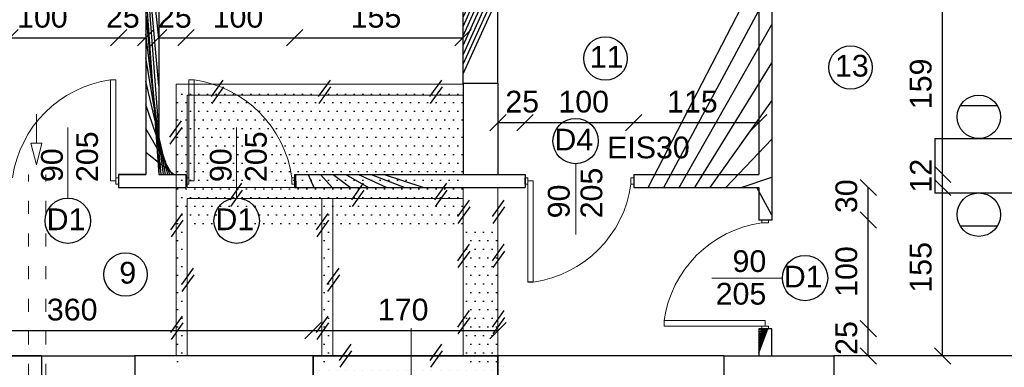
# Model space of a CAD drawing. Header units: millimetres. Extents: x 6197 to 108098, y 4257 to 29730.
# Tile 52 of 148: x 19801 to 20707, y 10919 to 11239. Entities that reach past the tile are written whole.
import ezdxf

# ---------------------------------------------------------------- set-up
doc = ezdxf.new("R2010")
doc.units = ezdxf.units.MM
doc.linetypes.add('ACAD_ISO03W100', pattern=[30, 12, -18])
doc.styles.get("Standard").update_dxf_attribs({"font": 'arial.ttf'})
doc.dimstyles.new('ISO-25', dxfattribs={"dimtxt": 2.5, "dimasz": 2.5, "dimexe": 1.25, "dimexo": 0.625, "dimtad": 1, "dimtxsty": 'Standard', "dimcen": 2.5, "dimadec": 0, "dimazin": 0, "dimtfac": 1, "dimtmove": 0, "dimatfit": 3, "dimfxl": 1, "dimarcsym": 0})
pattern_1 = [(45, (-1177844323.7111, -935728472.6591815), (-11.22532015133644, 11.22532015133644), [])]
pattern_2 = [(0, (-1177844323.7111, -935728472.6591815), (3.96875, 7.9375), [0, -7.9375])]

# ---------------------------------------------------------------- blocks, each defined once
blk = doc.blocks.new('_Oblique')
at = {"color": 0, "linetype": 'ByBlock', "lineweight": -2}
blk.add_line((-0.5, -0.5), (0.5, 0.5), dxfattribs=at)
blk = doc.blocks.new('*D846')
at = {"color": 0, "lineweight": -2, "transparency": 16777216}
blk.add_line((19792.33067422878, 11222.43508514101), (19892.3306744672, 11222.43508514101), dxfattribs=at)
at = {"layer": 'Defpoints', "color": 0, "transparency": 16777216}
for p in [(19892.3306744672, 11222.43508514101), (19792.33067422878, 11096.62654145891), (19892.3306744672, 11096.6265413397)]:
    blk.add_point(p, dxfattribs=at)
at = {"color": 0, "lineweight": -2, "transparency": 16777216, "xscale": 15, "yscale": 15, "zscale": 15, "rotation": 180}
blk.add_blockref('_Oblique', (19792.33067422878, 11222.43508514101), dxfattribs=at)
at = {"color": 0, "lineweight": -2, "transparency": 16777216, "xscale": 15, "yscale": 15, "zscale": 15}
blk.add_blockref('_Oblique', (19892.3306744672, 11222.43508514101), dxfattribs=at)
at = {"color": 0, "transparency": 16777216, "insert": (19822.22127944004, 11241.5788682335), "char_height": 20, "attachment_point": 5}
blk.add_mtext('100', dxfattribs=at)
blk = doc.blocks.new('*D847')
at = {"color": 0, "lineweight": -2, "transparency": 16777216}
blk.add_line((19892.3306744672, 11222.43508514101), (19917.33067422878, 11222.43508514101), dxfattribs=at)
at = {"layer": 'Defpoints', "color": 0, "transparency": 16777216}
for p in [(19917.33067422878, 11222.43508514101), (19892.3306744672, 11096.62654145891), (19917.33067422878, 11096.6265413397)]:
    blk.add_point(p, dxfattribs=at)
at = {"color": 0, "lineweight": -2, "transparency": 16777216, "xscale": 15, "yscale": 15, "zscale": 15, "rotation": 180}
blk.add_blockref('_Oblique', (19892.3306744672, 11222.43508514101), dxfattribs=at)
at = {"color": 0, "lineweight": -2, "transparency": 16777216, "xscale": 15, "yscale": 15, "zscale": 15}
blk.add_blockref('_Oblique', (19917.33067422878, 11222.43508514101), dxfattribs=at)
at = {"color": 0, "transparency": 16777216, "insert": (19896.2729931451, 11241.5788682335), "char_height": 20, "attachment_point": 5}
blk.add_mtext('25', dxfattribs=at)
blk = doc.blocks.new('*D848')
at = {"color": 0, "lineweight": -2, "transparency": 16777216}
blk.add_line((19929.33067422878, 11222.4350850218), (19954.33067399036, 11222.4350850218), dxfattribs=at)
at = {"layer": 'Defpoints', "color": 0, "transparency": 16777216}
for p in [(19954.33067399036, 11222.4350850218), (19929.33067422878, 11096.6265413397), (19954.33067399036, 11096.62654122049)]:
    blk.add_point(p, dxfattribs=at)
at = {"color": 0, "lineweight": -2, "transparency": 16777216, "xscale": 15, "yscale": 15, "zscale": 15, "rotation": 180}
blk.add_blockref('_Oblique', (19929.33067422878, 11222.4350850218), dxfattribs=at)
at = {"color": 0, "lineweight": -2, "transparency": 16777216, "xscale": 15, "yscale": 15, "zscale": 15}
blk.add_blockref('_Oblique', (19954.33067399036, 11222.4350850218), dxfattribs=at)
at = {"color": 0, "transparency": 16777216, "insert": (19944.12965827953, 11241.57886811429), "char_height": 20, "attachment_point": 5}
blk.add_mtext('25', dxfattribs=at)
blk = doc.blocks.new('*D849')
at = {"color": 0, "lineweight": -2, "transparency": 16777216}
blk.add_line((19954.33067399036, 11222.4350850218), (20054.33067422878, 11222.4350850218), dxfattribs=at)
at = {"layer": 'Defpoints', "color": 0, "transparency": 16777216}
for p in [(20054.33067422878, 11222.4350850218), (19954.33067399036, 11096.6265413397), (20054.33067422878, 11096.62654122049)]:
    blk.add_point(p, dxfattribs=at)
at = {"color": 0, "lineweight": -2, "transparency": 16777216, "xscale": 15, "yscale": 15, "zscale": 15, "rotation": 180}
blk.add_blockref('_Oblique', (19954.33067399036, 11222.4350850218), dxfattribs=at)
at = {"color": 0, "lineweight": -2, "transparency": 16777216, "xscale": 15, "yscale": 15, "zscale": 15}
blk.add_blockref('_Oblique', (20054.33067422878, 11222.4350850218), dxfattribs=at)
at = {"color": 0, "transparency": 16777216, "insert": (20002.20555144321, 11241.57886811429), "char_height": 20, "attachment_point": 5}
blk.add_mtext('100', dxfattribs=at)
blk = doc.blocks.new('*D850')
at = {"color": 0, "lineweight": -2, "transparency": 16777216}
blk.add_line((20054.33067422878, 11222.4350850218), (20209.33067422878, 11222.4350850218), dxfattribs=at)
at = {"layer": 'Defpoints', "color": 0, "transparency": 16777216}
for p in [(20209.33067422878, 11222.4350850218), (20054.33067422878, 11096.6265413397), (20209.33067422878, 11096.62654122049)]:
    blk.add_point(p, dxfattribs=at)
at = {"color": 0, "lineweight": -2, "transparency": 16777216, "xscale": 15, "yscale": 15, "zscale": 15, "rotation": 180}
blk.add_blockref('_Oblique', (20054.33067422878, 11222.4350850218), dxfattribs=at)
at = {"color": 0, "lineweight": -2, "transparency": 16777216, "xscale": 15, "yscale": 15, "zscale": 15}
blk.add_blockref('_Oblique', (20209.33067422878, 11222.4350850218), dxfattribs=at)
at = {"color": 0, "transparency": 16777216, "insert": (20129.20497113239, 11241.57886811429), "char_height": 20, "attachment_point": 5}
blk.add_mtext('155', dxfattribs=at)
blk = doc.blocks.new('*D851')
at = {"color": 0, "lineweight": -2, "transparency": 16777216}
blk.add_line((20241.33067399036, 11144.34333988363), (20266.33067375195, 11144.34333988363), dxfattribs=at)
at = {"layer": 'Defpoints', "color": 0, "transparency": 16777216}
for p in [(20266.33067375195, 11144.34333988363), (20241.33067399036, 11096.62654193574), (20266.33067375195, 11096.62654181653)]:
    blk.add_point(p, dxfattribs=at)
at = {"color": 0, "lineweight": -2, "transparency": 16777216, "xscale": 15, "yscale": 15, "zscale": 15, "rotation": 180}
blk.add_blockref('_Oblique', (20241.33067399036, 11144.34333988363), dxfattribs=at)
at = {"color": 0, "lineweight": -2, "transparency": 16777216, "xscale": 15, "yscale": 15, "zscale": 15}
blk.add_blockref('_Oblique', (20266.33067375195, 11144.34333988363), dxfattribs=at)
at = {"color": 0, "transparency": 16777216, "insert": (20263.71946745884, 11163.48712297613), "char_height": 20, "attachment_point": 5}
blk.add_mtext('25', dxfattribs=at)
blk = doc.blocks.new('*D852')
at = {"color": 0, "lineweight": -2, "transparency": 16777216}
blk.add_line((20266.33067375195, 11144.34333988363), (20366.33067399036, 11144.34333988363), dxfattribs=at)
at = {"layer": 'Defpoints', "color": 0, "transparency": 16777216}
for p in [(20366.33067399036, 11144.34333988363), (20266.33067375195, 11096.62654193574), (20366.33067399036, 11096.62654181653)]:
    blk.add_point(p, dxfattribs=at)
at = {"color": 0, "lineweight": -2, "transparency": 16777216, "xscale": 15, "yscale": 15, "zscale": 15, "rotation": 180}
blk.add_blockref('_Oblique', (20266.33067375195, 11144.34333988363), dxfattribs=at)
at = {"color": 0, "lineweight": -2, "transparency": 16777216, "xscale": 15, "yscale": 15, "zscale": 15}
blk.add_blockref('_Oblique', (20366.33067399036, 11144.34333988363), dxfattribs=at)
at = {"color": 0, "transparency": 16777216, "insert": (20320.30344515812, 11163.48712297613), "char_height": 20, "attachment_point": 5}
blk.add_mtext('100', dxfattribs=at)
blk = doc.blocks.new('*D853')
at = {"color": 0, "lineweight": -2, "transparency": 16777216}
blk.add_line((20366.33067399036, 11144.34333988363), (20481.33067399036, 11144.34333988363), dxfattribs=at)
at = {"layer": 'Defpoints', "color": 0, "transparency": 16777216}
for p in [(20481.33067399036, 11144.34333988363), (20366.33067399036, 11096.62654193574), (20481.33067399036, 11096.62654193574)]:
    blk.add_point(p, dxfattribs=at)
at = {"color": 0, "lineweight": -2, "transparency": 16777216, "xscale": 15, "yscale": 15, "zscale": 15, "rotation": 180}
blk.add_blockref('_Oblique', (20366.33067399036, 11144.34333988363), dxfattribs=at)
at = {"color": 0, "lineweight": -2, "transparency": 16777216, "xscale": 15, "yscale": 15, "zscale": 15}
blk.add_blockref('_Oblique', (20481.33067399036, 11144.34333988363), dxfattribs=at)
at = {"color": 0, "transparency": 16777216, "insert": (20420.30344539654, 11163.48712297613), "char_height": 20, "attachment_point": 5}
blk.add_mtext('115', dxfattribs=at)
blk = doc.blocks.new('*D859')
at = {"color": 0, "lineweight": -2, "transparency": 16777216}
blk.add_line((20650.49783545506, 11096.62654193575), (20650.49783545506, 11255.62654026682), dxfattribs=at)
at = {"layer": 'Defpoints', "color": 0, "transparency": 16777216}
for p in [(20481.3306756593, 11255.62654026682), (20650.49783545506, 11255.62654026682), (20481.33067518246, 11096.62654193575)]:
    blk.add_point(p, dxfattribs=at)
at = {"color": 0, "lineweight": -2, "transparency": 16777216, "xscale": 15, "yscale": 15, "zscale": 15}
for p, rotation in [((20650.49783545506, 11255.62654026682), 90), ((20650.49783545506, 11096.62654193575), 270)]:
    blk.add_blockref('_Oblique', p, dxfattribs=dict(at, rotation=rotation))
at = {"color": 0, "transparency": 16777216, "insert": (20630.50781708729, 11179.96346732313), "char_height": 20, "attachment_point": 5, "rotation": 90}
blk.add_mtext('159', dxfattribs=at)
blk = doc.blocks.new('*D860')
at = {"color": 0, "lineweight": -2, "transparency": 16777216}
blk.add_line((20650.49783736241, 11084.62654193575), (20650.49783736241, 11096.6265438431), dxfattribs=at)
at = {"layer": 'Defpoints', "color": 0, "transparency": 16777216}
for p in [(20481.3306756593, 11096.6265438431), (20650.49783736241, 11096.6265438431), (20481.33067494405, 11084.62654193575)]:
    blk.add_point(p, dxfattribs=at)
at = {"color": 0, "lineweight": -2, "transparency": 16777216, "xscale": 15, "yscale": 15, "zscale": 15}
for p, rotation in [((20650.49783736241, 11096.6265438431), 90), ((20650.49783736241, 11084.62654193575), 270)]:
    blk.add_blockref('_Oblique', p, dxfattribs=dict(at, rotation=rotation))
at = {"color": 0, "transparency": 16777216, "insert": (20630.50781708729, 11095.46777983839), "char_height": 20, "attachment_point": 5, "rotation": 90}
blk.add_mtext('12', dxfattribs=at)
blk = doc.blocks.new('*D861')
at = {"color": 0, "lineweight": -2, "transparency": 16777216}
blk.add_line((20650.49784117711, 10929.62654181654), (20650.49784117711, 11084.6265438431), dxfattribs=at)
at = {"layer": 'Defpoints', "color": 0, "transparency": 16777216}
for p in [(20481.33067756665, 11084.6265438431), (20650.49784117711, 11084.6265438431), (20481.33067399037, 10929.62654181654)]:
    blk.add_point(p, dxfattribs=at)
at = {"color": 0, "lineweight": -2, "transparency": 16777216, "xscale": 15, "yscale": 15, "zscale": 15}
for p, rotation in [((20650.49784117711, 11084.6265438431), 90), ((20650.49784117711, 10929.62654181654), 270)]:
    blk.add_blockref('_Oblique', p, dxfattribs=dict(at, rotation=rotation))
at = {"color": 0, "transparency": 16777216, "insert": (20630.50781899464, 11011.12223275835), "char_height": 20, "attachment_point": 5, "rotation": 90}
blk.add_mtext('155', dxfattribs=at)
blk = doc.blocks.new('*D862')
at = {"color": 0, "lineweight": -2, "transparency": 16777216}
blk.add_line((20582.0969679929, 11054.62654169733), (20582.0969679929, 11084.6265438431), dxfattribs=at)
at = {"layer": 'Defpoints', "color": 0, "transparency": 16777216}
for p in [(20412.9298024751, 11084.6265438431), (20582.0969679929, 11084.6265438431), (20481.33067399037, 11054.62654169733)]:
    blk.add_point(p, dxfattribs=at)
at = {"color": 0, "lineweight": -2, "transparency": 16777216, "xscale": 15, "yscale": 15, "zscale": 15}
for p, rotation in [((20582.0969679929, 11084.6265438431), 90), ((20582.0969679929, 11054.62654169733), 270)]:
    blk.add_blockref('_Oblique', p, dxfattribs=dict(at, rotation=rotation))
at = {"color": 0, "transparency": 16777216, "insert": (20562.10694390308, 11076.60578998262), "char_height": 20, "attachment_point": 5, "rotation": 90}
blk.add_mtext('30', dxfattribs=at)
blk = doc.blocks.new('*D863')
at = {"color": 0, "lineweight": -2, "transparency": 16777216}
blk.add_line((20582.09697037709, 10954.62654181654), (20582.09697037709, 11054.62654181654), dxfattribs=at)
at = {"layer": 'Defpoints', "color": 0, "transparency": 16777216}
for p in [(20493.33067399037, 11054.62654181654), (20582.09697037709, 11054.62654181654), (20493.33067399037, 10954.62654181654)]:
    blk.add_point(p, dxfattribs=at)
at = {"color": 0, "lineweight": -2, "transparency": 16777216, "xscale": 15, "yscale": 15, "zscale": 15}
for p, rotation in [((20582.09697037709, 11054.62654181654), 90), ((20582.09697037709, 10954.62654181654), 270)]:
    blk.add_blockref('_Oblique', p, dxfattribs=dict(at, rotation=rotation))
at = {"color": 0, "transparency": 16777216, "insert": (20562.10694390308, 11007.27627512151), "char_height": 20, "attachment_point": 5, "rotation": 90}
blk.add_mtext('100', dxfattribs=at)
blk = doc.blocks.new('*D864')
at = {"color": 0, "lineweight": -2, "transparency": 16777216}
blk.add_line((20582.09697228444, 10929.62654181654), (20582.09697228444, 10954.62654431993), dxfattribs=at)
at = {"layer": 'Defpoints', "color": 0, "transparency": 16777216}
for p in [(20493.33067399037, 10954.62654431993), (20582.09697228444, 10954.62654431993), (20493.33067399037, 10929.62654181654)]:
    blk.add_point(p, dxfattribs=at)
at = {"color": 0, "lineweight": -2, "transparency": 16777216, "xscale": 15, "yscale": 15, "zscale": 15}
for p, rotation in [((20582.09697228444, 10954.62654431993), 90), ((20582.09697228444, 10929.62654181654), 270)]:
    blk.add_blockref('_Oblique', p, dxfattribs=dict(at, rotation=rotation))
at = {"color": 0, "transparency": 16777216, "insert": (20562.10694390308, 10946.11603065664), "char_height": 20, "attachment_point": 5, "rotation": 90}
blk.add_mtext('25', dxfattribs=at)
blk = doc.blocks.new('*D921')
at = {"color": 0, "lineweight": -2, "transparency": 16777216}
blk.add_line((19711.3306744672, 10953.01191993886), (20071.33067399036, 10953.01191993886), dxfattribs=at)
at = {"layer": 'Defpoints', "color": 0, "transparency": 16777216}
for p in [(20071.33067399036, 10953.01191993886), (19711.3306744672, 10929.62654169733), (20071.33067399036, 10929.62654169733)]:
    blk.add_point(p, dxfattribs=at)
at = {"color": 0, "lineweight": -2, "transparency": 16777216, "xscale": 15, "yscale": 15, "zscale": 15, "rotation": 180}
blk.add_blockref('_Oblique', (19711.3306744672, 10953.01191993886), dxfattribs=at)
at = {"color": 0, "lineweight": -2, "transparency": 16777216, "xscale": 15, "yscale": 15, "zscale": 15}
blk.add_blockref('_Oblique', (20071.33067399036, 10953.01191993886), dxfattribs=at)
at = {"color": 0, "transparency": 16777216, "insert": (19849.6562316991, 10972.15570303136), "char_height": 20, "attachment_point": 5}
blk.add_mtext('360', dxfattribs=at)
blk = doc.blocks.new('*D922')
at = {"color": 0, "lineweight": -2, "transparency": 16777216}
blk.add_line((20071.33067399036, 10953.01191993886), (20241.33067422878, 10953.01191993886), dxfattribs=at)
at = {"layer": 'Defpoints', "color": 0, "transparency": 16777216}
for p in [(20241.33067422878, 10953.01191993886), (20071.33067399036, 10929.62654169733), (20241.33067422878, 10929.62654169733)]:
    blk.add_point(p, dxfattribs=at)
at = {"color": 0, "lineweight": -2, "transparency": 16777216, "xscale": 15, "yscale": 15, "zscale": 15, "rotation": 180}
blk.add_blockref('_Oblique', (20071.33067399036, 10953.01191993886), dxfattribs=at)
at = {"color": 0, "lineweight": -2, "transparency": 16777216, "xscale": 15, "yscale": 15, "zscale": 15}
blk.add_blockref('_Oblique', (20241.33067422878, 10953.01191993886), dxfattribs=at)
at = {"color": 0, "transparency": 16777216, "insert": (20154.20025950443, 10972.15570303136), "char_height": 20, "attachment_point": 5}
blk.add_mtext('170', dxfattribs=at)

msp = doc.modelspace()

# ---------------------------------------------------------------- hatches: boundary and pattern name
h = msp.add_hatch()
h.set_pattern_fill('ANSI31', color=256, scale=5)
h.set_pattern_definition(pattern_1)
h.paths.add_polyline_path([(19779.33067422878, 11096.6265413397), (19711.33067422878, 11096.62654145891), (19711.33067422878, 11084.62654122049), (19779.33067422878, 11084.6265413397)])
h.paths.add_polyline_path([(19789.33067399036, 11096.6265413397), (19779.33067422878, 11096.6265413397), (19779.33067422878, 11084.6265413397), (19789.33067399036, 11084.6265413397)])
h.paths.add_polyline_path([(19929.33067399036, 11447.62654181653), (19917.33067399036, 11447.62654181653), (19917.33067422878, 11096.62654157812), (19892.33067422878, 11096.6265413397), (19892.33067422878, 11084.6265413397), (19945.33067422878, 11084.6265413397), (19945.33067422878, 11096.62654169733), (19929.33067422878, 11096.62654169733)])
h = msp.add_hatch()
h.set_pattern_fill('ANSI31', color=256, scale=5)
h.set_pattern_definition(pattern_1)
h.paths.add_polyline_path([(20189.33067422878, 11084.62654217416), (20266.33067399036, 11084.62654169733), (20266.33067399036, 11096.62654181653), (20241.33067399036, 11096.62654181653), (20054.33067422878, 11096.62654169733), (20054.33067422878, 11084.62654205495)])
h.paths.add_polyline_path([(20366.33067399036, 11096.62654181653), (20366.33067399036, 11084.62654181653), (20481.33067399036, 11084.62654193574), (20481.33067399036, 11054.62654169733), (20493.33067399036, 11054.62654181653), (20493.33067375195, 11337.62654193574), (20481.33067399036, 11337.62654193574), (20481.33067399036, 11267.62654193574), (20451.33067399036, 11267.62654193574), (20451.33067399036, 11255.62654193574), (20481.33067399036, 11255.62654193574), (20481.33067399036, 11096.62654193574)])
h.paths.add_polyline_path([(20493.33067399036, 11447.62654193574), (20481.33067399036, 11447.62654193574), (20481.33067399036, 11437.62654193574), (20493.33067399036, 11437.62654193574)])
h.paths.add_polyline_path([(20493.33067399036, 10954.62654181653), (20490.33067399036, 10954.62654181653), (20490.33067399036, 10954.62654169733), (20484.33067399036, 10954.62654169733), (20481.33067422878, 10954.62654169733), (20481.33067399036, 10929.62654181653), (20493.33067399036, 10929.62654181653)])
h = msp.add_hatch()
h.set_pattern_fill('ANSI31', color=256, scale=5)
h.set_pattern_definition(pattern_1)
h.paths.add_polyline_path([(20241.33067399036, 11250.62654205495), (20209.33067399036, 11250.62654205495), (20209.33067399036, 11180.62654205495), (20241.33067399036, 11180.62654205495)])
h = msp.add_hatch()
h.set_pattern_fill('DOTS', color=256, scale=5)
h.set_pattern_definition(pattern_2)
h.paths.add_polyline_path([(19955.33067422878, 11167.12654205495), (19955.33067422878, 11169.62654193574), (19956.83067422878, 11169.62654193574), (19956.83067422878, 11179.62654217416), (19945.33067422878, 11179.62654217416), (19945.33067422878, 11167.12654205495), (19945.33067422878, 10929.65537568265), (19954.33067422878, 10929.65537568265), (19954.33067422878, 11093.62654157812), (19955.33067422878, 11093.62654157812)])
edge = h.paths.add_edge_path()
edge.add_line((20209.33067422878, 11179.62654205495), (20209.33067399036, 11179.62654205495))
edge.add_line((20209.33067399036, 11179.62654205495), (19979.38951998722, 11179.62654217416))
edge.add_arc((19947.23921733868, 11079.03508516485), 105.6043710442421, 59.07470863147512, 72.27546237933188, ccw=False)
edge.add_line((20001.51141220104, 11169.62654193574), (20209.33067422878, 11169.62654205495))
edge.add_line((20209.33067422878, 11169.62654205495), (20209.33067422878, 11179.62654205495))
edge = h.paths.add_edge_path()
edge.add_line((19979.38951998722, 11179.62654217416), (19961.83067422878, 11179.62654217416))
edge.add_line((19961.83067422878, 11179.62654217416), (19961.83067422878, 11169.62654193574))
edge.add_line((19961.83067422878, 11169.62654193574), (20001.51141220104, 11169.62654193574))
edge.add_arc((19947.23921733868, 11079.03508516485), 105.6043710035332, 59.07470863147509, 72.27546237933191)
h = msp.add_hatch()
h.set_pattern_fill('DOTS', color=256, scale=5)
h.set_pattern_definition(pattern_2)
h.paths.add_polyline_path([(20209.33067399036, 11084.62654157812), (20054.33067422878, 11084.6265413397), (19955.38719659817, 11084.62654169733), (19955.38719659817, 11074.62654193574), (20189.33067422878, 11074.62654217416), (20209.33067399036, 11074.62654205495)])
h.paths.add_polyline_path([(20089.33067422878, 11074.62654205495), (20079.33067422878, 11074.62654205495), (20079.33067422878, 10929.62654181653), (20089.33067422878, 10929.62654181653)])
h = msp.add_hatch()
h.set_pattern_fill('DOTS', color=256, scale=5)
h.set_pattern_definition(pattern_2)
h.paths.add_polyline_path([(20241.33067422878, 11084.62654169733), (20209.33067399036, 11084.62654157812), (20209.33067422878, 10929.62654193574), (20209.3306744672, 10929.62654193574), (20221.33067399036, 10929.62654169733), (20241.33067422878, 10929.62654169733)])
h = msp.add_hatch()
h.set_pattern_fill('ANSI31', color=256, scale=5)
h.set_pattern_definition(pattern_1)
h.paths.add_polyline_path([(19907.33067422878, 10929.62654217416), (19821.33067422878, 10929.62654217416), (19821.33067422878, 10904.62654229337), (19907.33067422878, 10904.62654229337)])
h.paths.add_polyline_path([(19907.33067422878, 10899.62654157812), (19907.33067399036, 10899.62654157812), (19821.33067422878, 10899.62654205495), (19821.33067422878, 10861.62654229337), (19907.33067422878, 10861.62654229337)])
h.paths.add_polyline_path([(19907.33067422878, 10904.62654181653), (19907.33067399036, 10904.62654181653), (19821.33067422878, 10904.62654229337), (19821.33067422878, 10899.62654205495), (19907.33067422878, 10899.62654205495)])
h = msp.add_hatch()
h.set_pattern_fill('DOTS', color=256, scale=5)
h.set_pattern_definition(pattern_2)
h.paths.add_polyline_path([(20071.33067399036, 10929.62654181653), (20071.33067399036, 10861.62654181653), (20241.33067399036, 10861.62654181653), (20241.33067399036, 10929.62654169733)])
h = msp.add_hatch()
h.set_pattern_fill('ANSI31', color=256, scale=5)
h.set_pattern_definition(pattern_1)
h.paths.add_polyline_path([(20550.33067399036, 10929.62654181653), (20449.33067399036, 10929.62654181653), (20449.33067399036, 10904.62654181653), (20550.33067399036, 10904.62654181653)])
h.paths.add_polyline_path([(20550.33067399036, 10904.62654181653), (20449.33067399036, 10904.62654181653), (20449.33067399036, 10899.62654157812), (20550.33067399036, 10899.62654157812)])
h.paths.add_polyline_path([(20550.33067399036, 10899.62654157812), (20449.33067399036, 10899.62654157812), (20449.33067399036, 10861.62654193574), (20550.33067399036, 10861.62654193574)])

# ---------------------------------------------------------------- linework, layer by layer
at = {"lineweight": 30}
for p, q in [((19917.33067399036, 11447.62654193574), (19917.33067422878, 11096.62654169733)), ((19929.33067399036, 11447.62654193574), (19929.33067422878, 11096.62654169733)), ((20493.33067375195, 11337.62654193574), (20493.33067399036, 11054.62654181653)), ((20481.33067399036, 11255.62654205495), (20481.33067399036, 11096.62654205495)), ((20209.33067399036, 11180.62654205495), (20209.33067399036, 11179.62654217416)), ((20209.33067399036, 11180.62654205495), (20241.33067399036, 11180.62654205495)), ((20241.33067399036, 11180.62654205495), (20241.33067399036, 11096.62654193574)), ((20209.33067422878, 11179.62654205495), (20209.33067422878, 11096.62654181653)), ((19892.3306744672, 11096.6265413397), (19917.33067422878, 11096.62654157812)), ((19892.33067422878, 11096.62654169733), (19892.33067422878, 11084.6265413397)), ((19929.33067422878, 11096.62654169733), (19954.3306744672, 11096.62654169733)), ((19954.33067422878, 11096.62654169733), (19954.33067422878, 11084.62654145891)), ((20054.33067422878, 11096.62654169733), (20266.33067375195, 11096.62654181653)), ((20054.33067422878, 11096.62654169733), (20054.33067422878, 11084.62654145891)), ((20266.33067399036, 11096.62654181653), (20266.33067399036, 11084.62654181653)), ((20366.33067399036, 11096.62654181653), (20481.33067399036, 11096.62654193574)), ((20366.33067399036, 11096.62654181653), (20366.33067399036, 11084.62654181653)), ((19892.33067422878, 11084.6265413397), (19954.33067422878, 11084.6265413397)), ((20054.33067422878, 11084.6265413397), (20266.33067399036, 11084.62654169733)), ((20366.33067399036, 11084.62654181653), (20481.33067399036, 11084.62654193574)), ((20481.33067399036, 11084.62654205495), (20481.33067399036, 11054.62654169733)), ((20493.33067399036, 11054.62654181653), (20481.33067399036, 11054.62654169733)), ((20481.33067422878, 10954.62654169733), (20481.33067399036, 10929.62654181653)), ((20493.33067399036, 10954.62654181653), (20481.33067399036, 10954.62654169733)), ((20493.33067399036, 10929.62654181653), (20493.33067399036, 10954.62654181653)), ((19821.33067422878, 10929.62654217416), (19789.33067422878, 10929.62654217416)), ((19821.33067422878, 10929.62654169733), (19821.33067422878, 10861.62654181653)), ((19821.33067422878, 10929.62654217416), (19907.33067422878, 10929.62654217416)), ((19945.33067422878, 10929.62654193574), (19907.33067399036, 10929.62654217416)), ((19907.33067422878, 10929.62654169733), (19907.33067422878, 10861.62654181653)), ((20221.33067399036, 10929.62654169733), (19945.33067422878, 10929.62654169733)), ((20071.33067399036, 10861.62654181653), (20071.33067399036, 10929.62654181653)), ((20209.3306744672, 10929.62654193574), (20089.33067399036, 10929.62654181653)), ((20449.33067399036, 10929.62654181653), (20221.33067399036, 10929.62654169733)), ((20241.33067399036, 10861.62654181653), (20241.33067399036, 10929.62654169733)), ((20449.33067399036, 10929.62654193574), (20449.33067399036, 10861.62654193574)), ((20888.33067399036, 10929.62654181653), (20550.33067399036, 10929.62654181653)), ((20550.33067399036, 10929.62654193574), (20550.33067399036, 10861.62654193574))]:
    msp.add_line(p, q, dxfattribs=at)
at = {"linetype": 'Continuous', "lineweight": 30}
for p, q in [((20209.33067399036, 11180.62654205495), (20209.33067399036, 11250.62654205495)), ((20241.33067399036, 11180.62654205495), (20241.33067399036, 11250.62654205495)), ((20449.33067399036, 10929.62654181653), (20550.33067399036, 10929.62654181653))]:
    msp.add_line(p, q, dxfattribs=at)
at = {"lineweight": 20}
for p, q in [((19889.83067422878, 11183.62654145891), (19884.83067422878, 11183.62654145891)), ((19884.83067422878, 11183.62654145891), (19884.83067422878, 11090.62654145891)), ((19889.83067422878, 11093.62654145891), (19889.83067422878, 11183.62654145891)), ((19956.83067422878, 11093.62654157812), (19956.83067422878, 11183.62654157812)), ((19956.83067422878, 11183.62654157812), (19961.83067422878, 11183.62654157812)), ((19961.83067422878, 11183.62654157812), (19961.83067422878, 11090.62654157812)), ((20209.33067422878, 11179.62654205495), (19945.33067422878, 11179.62654217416)), ((19945.33067422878, 11167.12654205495), (19945.33067422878, 11179.62654181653)), ((19945.33067422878, 10929.62654169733), (19945.33067422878, 11167.12654205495)), ((20209.33067422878, 11169.62654205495), (19955.33067422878, 11169.62654193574)), ((19955.33067422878, 11167.12654205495), (19955.33067422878, 11169.62654193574)), ((19955.33067422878, 11084.62654193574), (19955.33067422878, 11167.12654205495)), ((19816.71618968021, 11152.0383272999), (19816.71618968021, 11125.48150142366)), ((19845.67444544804, 11074.85872515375), (19845.67444544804, 11139.77023311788)), ((20000.98690300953, 11074.85872527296), (20000.98690300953, 11139.77023323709)), ((19816.71618968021, 11125.48150142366), (19811.71618968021, 11125.48150142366)), ((19816.71618968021, 11105.48150142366), (19811.71618968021, 11125.48150142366)), ((19816.71618968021, 11125.48150142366), (19821.71618968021, 11125.48150142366)), ((19816.71618968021, 11105.48150142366), (19821.71618968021, 11125.48150142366)), ((20312.98690277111, 11106.3943581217), (20312.98690277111, 11041.48285015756)), ((19889.83067422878, 11090.62654145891), (19884.83067422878, 11090.62654145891)), ((19889.83067422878, 11090.62654145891), (19889.83067422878, 11093.62654145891)), ((19889.83067422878, 11093.62654145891), (19892.33067422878, 11093.62654145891)), ((19889.83067422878, 11090.62654145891), (19889.83067422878, 11087.62654145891)), ((19956.83067422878, 11093.62654157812), (19954.33067422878, 11093.62654157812)), ((19956.83067422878, 11090.62654157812), (19956.83067422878, 11093.62654157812)), ((19956.83067422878, 11090.62654157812), (19961.83067422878, 11090.62654157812)), ((19956.83067422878, 11090.62654157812), (19956.83067422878, 11087.62654157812)), ((20051.83067422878, 11090.62654157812), (20051.83067422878, 11093.62654157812)), ((20051.83067422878, 11093.62654157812), (20054.33067422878, 11093.62654157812)), ((20051.83067422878, 11090.62654157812), (20051.83067422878, 11087.62654157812)), ((20268.83067399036, 11093.62654181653), (20266.33067399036, 11093.62654181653)), ((20268.83067399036, 11090.62654181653), (20268.83067399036, 11093.62654181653)), ((20268.83067399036, 11090.62654181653), (20273.83067399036, 11090.62654181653)), ((20268.83067399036, 11090.62654181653), (20268.83067399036, 11087.62654181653)), ((20273.83067399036, 10997.62654181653), (20273.83067399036, 11090.62654181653)), ((20363.83067399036, 11090.62654181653), (20363.83067399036, 11093.62654181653)), ((20363.83067399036, 11093.62654181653), (20366.33067399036, 11093.62654181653)), ((20363.83067399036, 11090.62654181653), (20363.83067399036, 11087.62654181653)), ((19889.83067422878, 11087.62654145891), (19892.33067422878, 11087.62654145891)), ((19956.83067422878, 11087.62654157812), (19954.33067422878, 11087.62654157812)), ((20189.33067422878, 11084.62654217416), (19955.33067422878, 11084.62654193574)), ((20051.83067422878, 11087.62654157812), (20054.33067422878, 11087.62654157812)), ((20189.33067422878, 11084.62654217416), (20054.33067422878, 11084.62654193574)), ((20109.33067422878, 11084.62654205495), (20057.33067422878, 11084.62654181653)), ((20209.33067422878, 11084.62654205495), (20189.33067422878, 11084.62654217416)), ((20268.83067399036, 11087.62654181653), (20266.33067399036, 11087.62654181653)), ((20268.83067399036, 11087.62654181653), (20268.83067399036, 10997.62654181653)), ((20363.83067399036, 11087.62654181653), (20366.33067399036, 11087.62654181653)), ((20189.33067422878, 11074.62654217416), (19955.33067422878, 11074.62654193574)), ((19955.33067422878, 10929.62654169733), (19955.33067422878, 11074.62654193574)), ((20079.33067422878, 11074.62654205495), (20057.33067422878, 11074.62654193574)), ((20079.33067422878, 10929.62654169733), (20079.33067422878, 11074.62654205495)), ((20109.33067422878, 11074.62654217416), (20089.33067422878, 11074.62654205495)), ((20089.33067422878, 10929.62654169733), (20089.33067422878, 11074.62654205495)), ((20209.33067422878, 11074.62654205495), (20189.33067422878, 11074.62654217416)), ((20484.33067422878, 11052.12654193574), (20484.33067422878, 11054.62654193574)), ((20490.33067422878, 11052.12654193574), (20490.33067422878, 11054.62654193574)), ((20487.33067422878, 11052.12654193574), (20484.33067422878, 11052.12654193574)), ((20487.33067422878, 11052.12654193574), (20490.33067422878, 11052.12654193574)), ((20503.09849053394, 11001.28277047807), (20438.1869824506, 11001.28277047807)), ((20161.40951496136, 10955.10100551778), (20161.40951496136, 10813.7484128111)), ((20394.33067399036, 10957.12654169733), (20394.33067399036, 10962.12654169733)), ((20394.33067399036, 10962.12654169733), (20487.33067399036, 10962.12654169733)), ((20484.33067399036, 10957.12654169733), (20394.33067399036, 10957.12654169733)), ((20487.33067399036, 10957.12654169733), (20484.33067399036, 10957.12654169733)), ((20484.33067399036, 10957.12654169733), (20484.33067399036, 10954.62654169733)), ((20487.33067399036, 10957.12654169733), (20487.33067399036, 10962.12654169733)), ((20487.33067399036, 10957.12654169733), (20490.33067399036, 10957.12654169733)), ((20490.33067399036, 10957.12654169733), (20490.33067399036, 10954.62654169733))]:
    msp.add_line(p, q, dxfattribs=at)
at = {"color": 1}
for p, q in [((19977.75820690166, 11168.31113084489), (19988.62575107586, 11183.45946856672)), ((20076.36008363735, 11168.31113084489), (20087.22762781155, 11183.45946856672)), ((20178.87820845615, 11168.31113084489), (20189.74575263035, 11183.45946856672)), ((19978.295025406, 11162.05237301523), (19989.16256958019, 11177.20071073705)), ((20076.89690214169, 11162.05237301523), (20087.76444631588, 11177.20071073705)), ((20179.41502696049, 11162.05237301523), (20190.28257113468, 11177.20071073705)), ((19939.36008363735, 11130.83189781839), (19950.22762781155, 11145.98023554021)), ((19939.89690214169, 11124.57313998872), (19950.76444631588, 11139.72147771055)), ((19995.0163124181, 11073.31113084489), (20005.88385659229, 11088.45946856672)), ((19995.55313092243, 11067.05237301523), (20006.42067509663, 11082.20071073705)), ((20106.92212682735, 11073.31113108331), (20117.78967100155, 11088.45946880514)), ((20107.45894533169, 11067.05237325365), (20118.32648950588, 11082.20071097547)), ((20183.36008363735, 11073.31113108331), (20194.22762781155, 11088.45946880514)), ((20183.89690214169, 11067.05237325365), (20194.76444631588, 11082.20071097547)), ((20204.38805132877, 11057.80931564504), (20215.25559550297, 11072.95765336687)), ((20236.38805156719, 11057.80931564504), (20247.25559574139, 11072.95765336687)), ((20204.92486983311, 11051.55055781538), (20215.7924140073, 11066.6988955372)), ((20236.92487007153, 11051.55055781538), (20247.79241424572, 11066.6988955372)), ((19940.38805132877, 11045.61516936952), (19951.25559550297, 11060.76350709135)), ((19940.92486983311, 11039.35641153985), (19951.7924140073, 11054.50474926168)), ((20074.38805132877, 11045.61516936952), (20085.25559550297, 11060.76350709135)), ((20074.92486983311, 11039.35641153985), (20085.7924140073, 11054.50474926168)), ((20204.38805132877, 11017.19445248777), (20215.25559550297, 11032.34279020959)), ((20204.92486983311, 11010.9356946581), (20215.7924140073, 11026.08403237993)), ((20236.38805156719, 11017.19445248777), (20247.25559574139, 11032.34279020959)), ((20236.92487007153, 11010.9356946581), (20247.79241424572, 11026.08403237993)), ((19950.38805132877, 10995.23698898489), (19961.25559550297, 11010.38532670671)), ((20084.38805132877, 10995.23698898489), (20095.25559550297, 11010.38532670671)), ((19950.92486983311, 10988.97823115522), (19961.7924140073, 11004.12656887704)), ((20084.92486983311, 10988.97823115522), (20095.7924140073, 11004.12656887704)), ((19940.38805132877, 10951.15424069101), (19951.25559550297, 10966.30257841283)), ((20074.38805132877, 10951.15424069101), (20085.25559550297, 10966.30257841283)), ((20204.38805132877, 10956.15424045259), (20215.25559550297, 10971.30257817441)), ((20204.92486983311, 10949.89548262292), (20215.7924140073, 10965.04382034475)), ((20236.38805156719, 10956.15424045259), (20247.25559574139, 10971.30257817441)), ((20236.92487007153, 10949.89548262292), (20247.79241424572, 10965.04382034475)), ((19940.92486983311, 10944.89548286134), (19951.7924140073, 10960.04382058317)), ((20074.92486983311, 10944.89548286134), (20085.7924140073, 10960.04382058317)), ((20095.55200296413, 10925.46509631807), (20106.41954713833, 10940.61343403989)), ((20179.03989773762, 10925.46509631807), (20189.90744191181, 10940.61343403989)), ((20096.08882146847, 10919.2063384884), (20106.95636564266, 10934.35467621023)), ((20179.57671624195, 10919.2063384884), (20190.44426041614, 10934.35467621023))]:
    msp.add_line(p, q, dxfattribs=at)
for p, q in [((20209.33067399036, 11179.62654205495), (20209.33067399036, 11180.62654205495)), ((20241.33067399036, 11180.62654205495), (20241.33067399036, 11179.62654193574)), ((20666.74051266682, 11159.97481831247), (20700.96992522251, 11159.97481831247)), ((20643.33067375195, 11129.62654181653), (20643.33067375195, 11079.62654181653)), ((20643.33067375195, 11129.62654181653), (20857.74045401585, 11129.62654181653)), ((19917.33067422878, 11096.62654169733), (19892.33067422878, 11096.62654169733)), ((19892.33067422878, 11093.62654145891), (19892.33067422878, 11087.62654145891)), ((19929.33067422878, 11096.62654169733), (19954.33067422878, 11096.62654169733)), ((19954.33067422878, 11093.62654157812), (19954.33067422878, 11087.62654157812)), ((20241.33067399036, 11096.62654181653), (20266.33067399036, 11096.62654181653)), ((20266.33067399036, 11087.62654181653), (20266.33067399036, 11093.62654181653)), ((20643.33067375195, 11079.62654181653), (20907.74045401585, 11079.62654181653)), ((20666.74051266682, 11049.2782653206), (20700.96992522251, 11049.2782653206)), ((20273.83065253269, 10997.62653967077), (20268.83067399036, 10997.62653967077)), ((20484.33067399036, 10954.62654169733), (20490.33067399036, 10954.62654169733)), ((19789.33067422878, 10929.62654169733), (19821.33067422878, 10929.62654169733)), ((20071.33067399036, 10929.62654169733), (20241.33067399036, 10929.62654169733)), ((20209.33067422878, 10929.62654169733), (20089.33067422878, 10929.62654169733)), ((20241.33067399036, 10929.62654169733), (20241.33067399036, 10861.62654181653))]:
    msp.add_line(p, q)
at = {"linetype": 'ACAD_ISO03W100', "lineweight": 20}
for p, q in [((19809.33067422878, 10850.26464065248), (19809.3306744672, 11096.62654169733)), ((19825.33067422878, 10850.26464065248), (19825.3306744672, 11096.62654157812))]:
    msp.add_line(p, q, dxfattribs=at)
at = {"lineweight": 0}
for p, q in [((20209.33067399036, 11084.62654169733), (20209.33067422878, 10929.62654169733)), ((20241.33067422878, 11084.62654169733), (20241.33067422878, 10929.62654169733))]:
    msp.add_line(p, q, dxfattribs=at)
msp.add_lwpolyline([(20071.33067399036, 10929.62654181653), (20071.33067399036, 10861.62654181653), (20241.33067399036, 10861.62654181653), (20241.33067399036, 10929.62654169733), (20071.33067399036, 10929.62654181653)])
for centre, radius in [((20340.30344515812, 11203.25341244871), 20), ((20565.82391530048, 11195.06470771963), 20), ((20683.85521894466, 11149.62654169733), 20), ((20312.89401036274, 11127.34993704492), 20.85849344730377), ((19845.67444544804, 11054.00023170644), 20.85849344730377), ((20000.98690300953, 11054.00023182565), 20.85849344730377), ((20683.85521894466, 11059.62654193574), 20), ((19898.7606840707, 11004.59981151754), 20), ((20523.95698410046, 11001.28277047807), 20.85849344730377)]:
    msp.add_circle(centre, radius)
at = {"lineweight": 20}
for centre, radius, start, end in [((19899.4221299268, 11079.03508647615), 105.6043694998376, 97.94200749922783, 172.0579857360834), ((19947.23921733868, 11079.0350858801), 105.6043703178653, 7.942014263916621, 82.05799250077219), ((20259.23921447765, 11102.2180020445), 105.6043752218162, 277.9420074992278, 352.0579789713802), ((20498.92212897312, 10947.53508564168), 105.604369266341, 97.94200749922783, 172.0579925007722)]:
    msp.add_arc(centre, radius, start, end, dxfattribs=at)

# ---------------------------------------------------------------- texts
for s, width, insert, char_height, attachment_point in [('\\pi138.10742;15,29', 358.2748756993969, (16492.27231770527, 11207.29161533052), 25, 1), ('11', 68.36028754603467, (20325.95428281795, 11214.87730570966), 20, 1), ('13', 68.36028754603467, (20551.47475296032, 11206.68860098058), 20, 1), ('D4', 68.36028754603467, (20329.06579261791, 11138.70193215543), 20, 3), ('\\pi146.59992;6,73', 358.2748756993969, (16492.27231770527, 11127.29161544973), 25, 1), ('D1', 68.36028754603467, (19861.84622770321, 11065.35222681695), 20, 3), ('D1', 68.36028754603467, (20017.1586852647, 11065.35222693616), 20, 3), ('\\pi138.03921;10,35', 358.2748756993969, (16492.27231770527, 11047.29161544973), 25, 1), ('9', 68.36028754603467, (19893.00286990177, 11016.22370477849), 20, 1), ('D1', 68.36028754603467, (20540.12876635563, 11012.63476558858), 20, 3), ('\\pi146.71929;3,60', 358.2748756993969, (16492.27231770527, 10967.29161544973), 25, 1)]:
    msp.add_mtext_dynamic_manual_height_columns(s, width=width, gutter_width=12.5, heights=[0], dxfattribs=dict(insert=insert, char_height=char_height, attachment_point=attachment_point))
at = {"lineweight": 20, "char_height": 20}
for s, insert, attachment_point, rotation in [('205', (19873.61516290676, 11089.62058981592), 7, 90.00000000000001), ('205', (20028.92762046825, 11089.62058981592), 7, 90.00000000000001), ('90', (19841.26356321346, 11089.62058981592), 7, 90.00000000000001), ('90', (19996.57602077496, 11089.62058981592), 7, 90.00000000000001), ('205', (20317.39778500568, 11056.24471470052), 1, 89.99999999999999), ('90', (20287.38832336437, 11056.24471470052), 1, 89.99999999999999)]:
    msp.add_mtext_dynamic_manual_height_columns(s, width=37.211574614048, gutter_width=12.5, heights=[0], dxfattribs=dict(at, insert=insert, attachment_point=attachment_point, rotation=rotation))
at = {"color": 1, "insert": (20341.79924684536, 11131.48599370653), "char_height": 20, "attachment_point": 1}
msp.add_mtext_dynamic_manual_height_columns('EIS30', width=37.211574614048, gutter_width=12.5, heights=[0], dxfattribs=at)
at = {"lineweight": 20, "char_height": 20, "attachment_point": 3}
for s, insert in [('90', (20488.33662587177, 11026.88135000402)), ('205', (20488.33662587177, 10996.87188836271))]:
    msp.add_mtext_dynamic_manual_height_columns(s, width=37.211574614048, gutter_width=12.5, heights=[0], dxfattribs=dict(at, insert=insert))

# ---------------------------------------------------------------- dimensions: what is measured, and where the dimension line sits
for base, p1, p2, picture, middle in [((20650.49783545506, 11255.62654026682), (20481.33067518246, 11096.62654193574), (20481.33067565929, 11255.62654026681), '*D859', (20630.50781708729, 11179.96346732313)), ((20650.49783736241, 11096.6265438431), (20481.33067494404, 11084.62654193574), (20481.33067565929, 11096.62654384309), '*D860', (20630.50781708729, 11095.46777983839)), ((20582.0969679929, 11084.6265438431), (20481.33067399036, 11054.62654169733), (20412.92980247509, 11084.62654384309), '*D862', (20562.10694390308, 11076.60578998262)), ((20650.49784117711, 11084.6265438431), (20481.33067399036, 10929.62654181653), (20481.33067756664, 11084.62654384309), '*D861', (20630.50781899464, 11011.12223275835)), ((20582.09697037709, 11054.62654181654), (20493.33067399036, 10954.62654181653), (20493.33067399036, 11054.62654181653), '*D863', (20562.10694390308, 11007.27627512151)), ((20582.09697228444, 10954.62654431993), (20493.33067399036, 10929.62654181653), (20493.33067399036, 10954.62654431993), '*D864', (20562.10694390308, 10946.11603065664))]:
    dim = msp.add_linear_dim(base=base, p1=p1, p2=p2, angle=90, dimstyle='ISO-25', override={"dimtxt": 20, "dimasz": 15, "dimblk1": 'Oblique', "dimblk2": 'Oblique', "dimsah": 1, "dimse1": 1, "dimse2": 1, "dimtmove": 2})
    dim.commit()
    dim.dimension.update_dxf_attribs({"geometry": picture, "text_midpoint": middle, "dimtype": 160})
for base, p1, p2, picture, middle in [((19892.3306744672, 11222.43508514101), (19792.33067422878, 11096.62654145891), (19892.3306744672, 11096.6265413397), '*D846', (19822.22127944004, 11241.5788682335)), ((19917.33067422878, 11222.43508514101), (19892.3306744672, 11096.62654145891), (19917.33067422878, 11096.6265413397), '*D847', (19896.2729931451, 11241.5788682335)), ((19954.33067399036, 11222.4350850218), (19929.33067422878, 11096.6265413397), (19954.33067399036, 11096.62654122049), '*D848', (19944.12965827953, 11241.57886811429)), ((20054.33067422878, 11222.4350850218), (19954.33067399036, 11096.6265413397), (20054.33067422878, 11096.62654122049), '*D849', (20002.20555144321, 11241.57886811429)), ((20209.33067422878, 11222.4350850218), (20054.33067422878, 11096.6265413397), (20209.33067422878, 11096.62654122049), '*D850', (20129.20497113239, 11241.57886811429)), ((20266.33067375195, 11144.34333988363), (20241.33067399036, 11096.62654193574), (20266.33067375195, 11096.62654181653), '*D851', (20263.71946745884, 11163.48712297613)), ((20366.33067399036, 11144.34333988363), (20266.33067375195, 11096.62654193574), (20366.33067399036, 11096.62654181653), '*D852', (20320.30344515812, 11163.48712297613)), ((20481.33067399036, 11144.34333988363), (20366.33067399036, 11096.62654193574), (20481.33067399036, 11096.62654193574), '*D853', (20420.30344539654, 11163.48712297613)), ((20071.33067399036, 10953.01191993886), (19711.3306744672, 10929.62654169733), (20071.33067399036, 10929.62654169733), '*D921', (19849.6562316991, 10972.15570303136)), ((20241.33067422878, 10953.01191993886), (20071.33067399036, 10929.62654169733), (20241.33067422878, 10929.62654169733), '*D922', (20154.20025950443, 10972.15570303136))]:
    dim = msp.add_linear_dim(base=base, p1=p1, p2=p2, dimstyle='ISO-25', override={"dimtxt": 20, "dimasz": 15, "dimblk1": 'Oblique', "dimblk2": 'Oblique', "dimsah": 1, "dimse1": 1, "dimse2": 1, "dimtmove": 2})
    dim.commit()
    dim.dimension.update_dxf_attribs({"geometry": picture, "text_midpoint": middle, "dimtype": 160})

doc.saveas('drawing.dxf')
